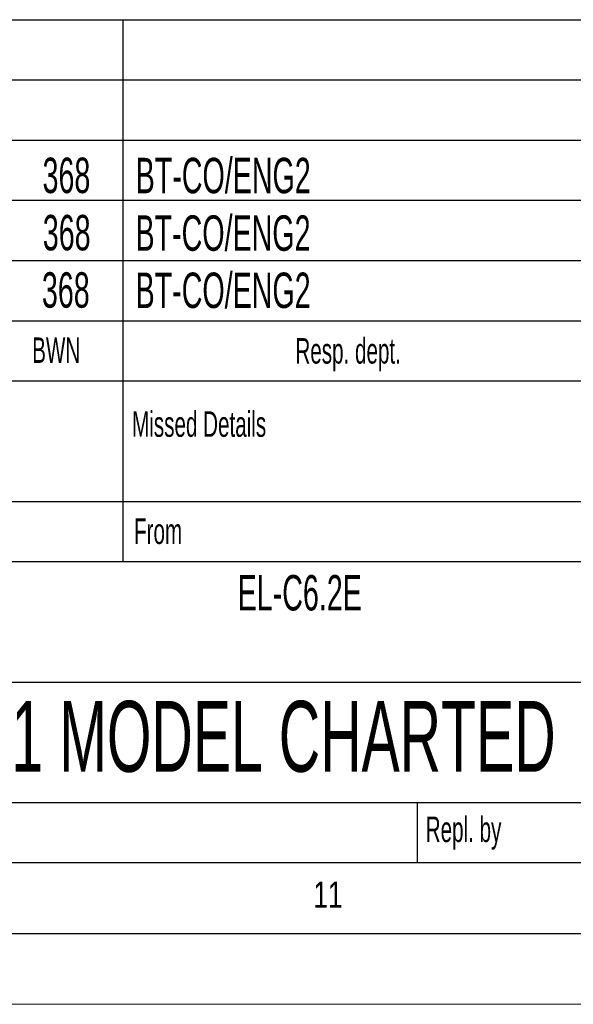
# Model space of a CAD drawing. Header units: millimetres. Extents: x 0 to 594, y 0 to 420.
# Tile 32 of 51: x 504 to 543, y 0 to 70. Entities that reach past the tile are written whole.
import ezdxf

# ---------------------------------------------------------------- set-up
doc = ezdxf.new("R2010")
doc.units = ezdxf.units.MM
doc.layers.add('FORMAT', color=7, linetype='Continuous')
doc.layers.add('SLD-0', color=7, linetype='Continuous')
doc.styles.add('SLDTEXTSTYLE0', font='TXT', dxfattribs={"width": 0.75})
doc.styles.add('SLDTEXTSTYLE1', font='TXT', dxfattribs={"width": 0.605})

msp = doc.modelspace()

# ---------------------------------------------------------------- linework, layer by layer
at = {"color": 7, "linetype": 'Continuous', "lineweight": 18}
msp.add_line((0, 0), (594, 0), dxfattribs=at)
at = {"layer": 'FORMAT'}
for p, q in [((399.4, 69.5), (584, 69.5)), ((399.4, 69.5), (584, 69.5)), ((399.4, 69.5), (584, 69.5)), ((511.2, 69.5), (511.2, 44)), ((399.4, 65.25), (584, 65.25)), ((399.4, 65.25), (584, 65.25)), ((511.2, 65.25), (511.2, 44)), ((399.4, 61), (584, 61)), ((399.4, 56.75), (584, 56.75)), ((399.4, 52.5), (584, 52.5)), ((399.4, 48.25), (584, 48.25)), ((399.4, 44), (584, 44)), ((511.2, 44), (511.2, 31.25)), ((399.4, 35.5), (584, 35.5)), ((477.4, 31.25), (584, 31.25)), ((477.4, 22.75), (584, 22.75)), ((477.4, 14.25), (584, 14.25)), ((532, 10), (532, 14.25)), ((20, 10), (584, 10)), ((399.4, 10), (584, 10)), ((15, 5), (589, 5))]:
    msp.add_line(p, q, dxfattribs=at)
at = {"layer": 'SLD-0'}
msp.add_line((399.4, 10), (584, 10), dxfattribs=at)

# ---------------------------------------------------------------- texts
at = {"layer": 'FORMAT'}
for s, insert, char_height, attachment_point, style in [('368', (507.218, 59.763), 2.5, 2, 'SLDTEXTSTYLE1'), ('BT-CO/ENG2', (512.107, 59.751), 2.5, 1, 'SLDTEXTSTYLE1'), ('368', (507.237, 55.718), 2.5, 2, 'SLDTEXTSTYLE1'), ('BT-CO/ENG2', (512.094, 55.689), 2.5, 1, 'SLDTEXTSTYLE1'), ('368', (507.173, 51.671), 2.5, 2, 'SLDTEXTSTYLE1'), ('BT-CO/ENG2', (512.101, 51.648), 2.5, 1, 'SLDTEXTSTYLE1'), ('BWN', (504.799, 47.073), 1.8, 1, 'SLDTEXTSTYLE1'), ('Resp. dept.', (523.388, 47.025), 1.8, 1, 'SLDTEXTSTYLE1'), ('Missed Details', (511.854, 41.857), 1.8, 1, 'SLDTEXTSTYLE1'), ('From', (511.991, 34.295), 1.8, 1, 'SLDTEXTSTYLE1'), ('EL-C6.2E', (523.694, 30.301), 2.5, 2, 'SLDTEXTSTYLE1'), ('1 MODEL CHARTED', (522.548, 21.416), 5, 2, 'SLDTEXTSTYLE1'), ('Repl. by', (532.589, 13.253), 1.8, 1, 'SLDTEXTSTYLE1'), ('11', (524.653, 8.668), 1.8521, 1, 'SLDTEXTSTYLE0')]:
    msp.add_mtext(s, dxfattribs=dict(at, insert=insert, char_height=char_height, attachment_point=attachment_point, style=style))

doc.saveas('drawing.dxf')
